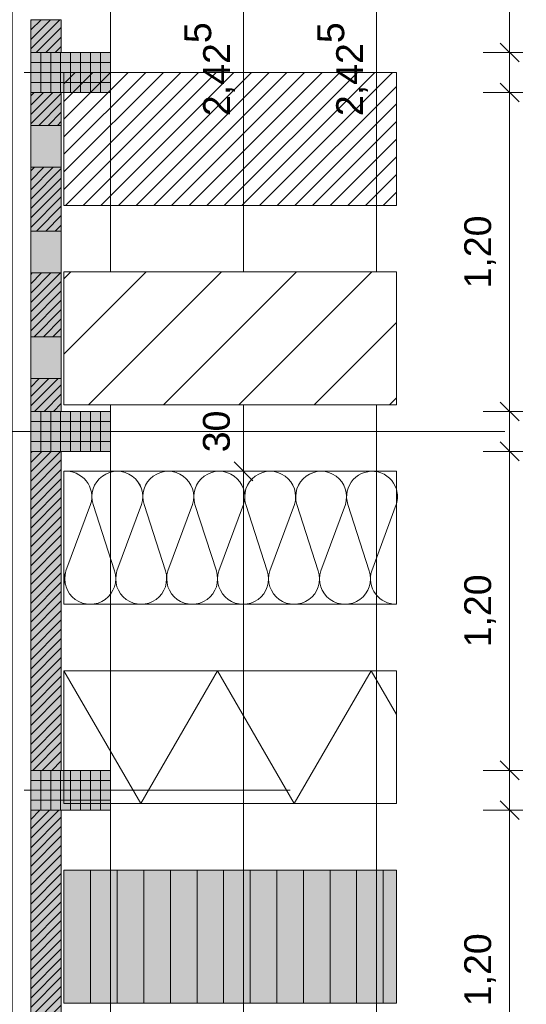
# Model space of a CAD drawing. Header units: metres. Extents: x -49 to 152, y -127 to 99.
# Tile 115 of 177: x 0.33 to 2.24, y -10.25 to -6.55. Entities that reach past the tile are written whole.
import ezdxf

# ---------------------------------------------------------------- set-up
doc = ezdxf.new("R2010")
doc.units = ezdxf.units.M
doc.header["$PDMODE"] = 1
doc.header["$PDSIZE"] = -2
doc.linetypes.add('Achsen 01', pattern=[5.291531, 3.175, -1.058062, 0.352704, -0.705764])
doc.linetypes.add('Raster 01', pattern=[2, 1, -1])
doc.layers.get('0').update_dxf_attribs({"lineweight": 25})
for name, color, linetype, lineweight, true_color in [('014_Fassadenarbeiten-000 Aufsicht Betonfertigteile', 7, 'Continuous', 9, 0xc0c0c0), ('014_Fassadenarbeiten-000 Aufsicht Filtermauerwerk', 7, 'Continuous', 9, 0xa6a6a6), ('AV1-Achsen', 1, 'Achsen 01', 18, 0xff0000), ('AV1-Raster', 7, 'Raster 01', 9, 0xa6a6a6)]:
    doc.layers.add(name, color=color, linetype=linetype, lineweight=lineweight, true_color=true_color)
for name, color, linetype, lineweight in [('014_Fassadenarbeiten-330 Betonfertigteile vertikal', 7, 'Continuous', 9), ('014_Fassadenarbeiten-330 Filtermauerwerk 11.5cm', 7, 'Continuous', 9), ('_1.35m (3D)', 7, 'Continuous', 9), ('_GRU (2D)', 7, 'Continuous', 9), ('_Legende (2D)', 7, 'Continuous', 9), ('_OG 3 (2D)', 7, 'Continuous', 9), ('Bemaßung-Bemaßung', 7, 'Continuous', 9), ('Keine', 7, 'Continuous', 9)]:
    doc.layers.add(name, color=color, linetype=linetype, lineweight=lineweight)
doc.layers.get('0').freeze()
doc.styles.add('Arial', font='arial.ttf')
doc.dimstyles.new('COE 50', dxfattribs={"dimtxt": 100.872396, "dimasz": 0.001414, "dimexe": 0.001, "dimexo": 0.01, "dimgap": 0.001, "dimtad": 1, "dimdec": 3, "dimtxsty": 'Arial', "dimblk": 'VW_SLASH-3', "dimblk1": 'VW_SLASH-3', "dimblk2": 'VW_SLASH-3', "dimcen": 0, "dimadec": 3, "dimazin": 0, "dimtfac": 0.8, "dimtdec": 3, "dimtix": 1, "dimtmove": 0, "dimatfit": 0, "dimldrblk": 'VW_SLASH-2', "dimfxl": 0.002, "dimfxlon": 1, "dimfrac": 2, "dimtolj": 1, "dimarcsym": 0})
pattern_1 = [(45, (0, 0), (0.01767767, -0.01767767), [])]
pattern_2 = [(-90, (0, 0), (0.0375, 0), [])]
pattern_3 = [(0, (0, 0), (2e-18, -0.0375), [])]

# ---------------------------------------------------------------- blocks, each defined once
blk = doc.blocks.new('Group-4')
at = {"layer": 'AV1-Raster'}
for p, q in [((1.35, -6.75), (-40.5, -6.75)), ((1.35, -8.1), (-40.5, -8.1)), ((1.35, -9.45), (-40.5, -9.45))]:
    blk.add_line(p, q, dxfattribs=at)
blk = doc.blocks.new('1.35m (3D)')
at = {"layer": 'AV1-Raster', "color": 7}
blk.add_blockref('Group-4', (0, 0), dxfattribs=at)
blk = doc.blocks.new('VW_SLASH-3')
at = {"color": 0, "linetype": 'ByBlock', "lineweight": -2, "transparency": 16777216}
blk.add_line((0, 0), (-1, 0), dxfattribs=at)
at = {"color": 0, "linetype": 'Continuous', "lineweight": 15, "transparency": 16777216, "flags": 128}
blk.add_lwpolyline([(0.5, 0.5), (-0.5, -0.5)], dxfattribs=at)
blk = doc.blocks.new('*D550')
at = {"layer": 'Bemaßung-Bemaßung', "color": 0, "lineweight": -2}
for p, q in [((3.075, -5.4), (3.225, -5.4)), ((3.175, -8.0293), (3.175, -5.4707)), ((3.075, -8.1), (3.225, -8.1))]:
    blk.add_line(p, q, dxfattribs=at)
at = {"layer": 'Defpoints', "color": 0}
for p in [(0, -5.4), (3.175, -5.4), (0, -8.1)]:
    blk.add_point(p, dxfattribs=at)
at = {"layer": 'Bemaßung-Bemaßung', "color": 0, "lineweight": -2, "xscale": 0.070693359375, "yscale": 0.070693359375, "zscale": 0.070693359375}
for p, rotation in [((3.175, -5.4), 90), ((3.175, -8.1), 270)]:
    blk.add_blockref('VW_SLASH-3', p, dxfattribs=dict(at, rotation=rotation))
at = {"layer": 'Bemaßung-Bemaßung', "color": 0, "insert": (3.0644, -6.75), "char_height": 0.10087, "attachment_point": 5, "rotation": 90, "style": 'Arial'}
blk.add_mtext('\\A1;2,70', dxfattribs=at)
blk = doc.blocks.new('VW_SLASH-2')
at = {"color": 0, "linetype": 'ByBlock', "lineweight": -2, "transparency": 16777216}
blk.add_line((0, 0), (-1, 0), dxfattribs=at)
at = {"color": 0, "linetype": 'Continuous', "lineweight": 15, "transparency": 16777216, "flags": 128}
blk.add_lwpolyline([(0.5, 0.5), (-0.5, -0.5)], dxfattribs=at)
blk = doc.blocks.new('*D566')
at = {"layer": 'Bemaßung-Bemaßung', "color": 0, "linetype": 'Continuous', "lineweight": -2}
for p, q in [((2.075, -5.475), (2.225, -5.475)), ((2.175, -6.6043), (2.175, -5.5457)), ((2.075, -6.675), (2.225, -6.675))]:
    blk.add_line(p, q, dxfattribs=at)
at = {"layer": 'Defpoints', "color": 0}
for p in [(0.675, -5.475), (2.175, -5.475), (0.675, -6.675)]:
    blk.add_point(p, dxfattribs=at)
at = {"layer": 'Bemaßung-Bemaßung', "color": 0, "lineweight": -2, "xscale": 0.070693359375, "yscale": 0.070693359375, "zscale": 0.070693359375}
for p, rotation in [((2.175, -5.475), 90), ((2.175, -6.675), 270)]:
    blk.add_blockref('VW_SLASH-3', p, dxfattribs=dict(at, rotation=rotation))
at = {"layer": 'Bemaßung-Bemaßung', "color": 0, "insert": (2.0644, -6.075), "char_height": 0.10087, "attachment_point": 5, "rotation": 90, "style": 'Arial'}
blk.add_mtext('\\A1;1,20', dxfattribs=at)
blk = doc.blocks.new('*D567')
at = {"layer": 'Bemaßung-Bemaßung', "color": 0, "linetype": 'Continuous', "lineweight": -2}
for p, q in [((2.175, -6.6043), (2.175, -6.5336)), ((2.075, -6.675), (2.225, -6.675)), ((2.175, -6.825), (2.175, -6.675)), ((2.075, -6.825), (2.225, -6.825)), ((2.175, -6.8957), (2.175, -6.9664))]:
    blk.add_line(p, q, dxfattribs=at)
at = {"layer": 'Defpoints', "color": 0}
for p in [(0.675, -6.675), (2.175, -6.675), (0.675, -6.825)]:
    blk.add_point(p, dxfattribs=at)
at = {"layer": 'Bemaßung-Bemaßung', "color": 0, "lineweight": -2, "xscale": 0.070693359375, "yscale": 0.070693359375, "zscale": 0.070693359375}
for p, rotation in [((2.175, -6.675), 270), ((2.175, -6.825), 90)]:
    blk.add_blockref('VW_SLASH-3', p, dxfattribs=dict(at, rotation=rotation))
at = {"layer": 'Bemaßung-Bemaßung', "color": 0, "insert": (2.3515, -6.75), "char_height": 0.10087, "attachment_point": 5, "rotation": 90, "style": 'Arial'}
blk.add_mtext('\\A1;15', dxfattribs=at)
blk = doc.blocks.new('*D568')
at = {"layer": 'Bemaßung-Bemaßung', "color": 0, "linetype": 'Continuous', "lineweight": -2}
for p, q in [((2.075, -6.825), (2.225, -6.825)), ((2.175, -7.9543), (2.175, -6.8957)), ((2.075, -8.025), (2.225, -8.025))]:
    blk.add_line(p, q, dxfattribs=at)
at = {"layer": 'Defpoints', "color": 0}
for p in [(0.675, -6.825), (2.175, -6.825), (0.675, -8.025)]:
    blk.add_point(p, dxfattribs=at)
at = {"layer": 'Bemaßung-Bemaßung', "color": 0, "lineweight": -2, "xscale": 0.070693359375, "yscale": 0.070693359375, "zscale": 0.070693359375}
for p, rotation in [((2.175, -6.825), 90), ((2.175, -8.025), 270)]:
    blk.add_blockref('VW_SLASH-3', p, dxfattribs=dict(at, rotation=rotation))
at = {"layer": 'Bemaßung-Bemaßung', "color": 0, "insert": (2.0644, -7.425), "char_height": 0.10087, "attachment_point": 5, "rotation": 90, "style": 'Arial'}
blk.add_mtext('\\A1;1,20', dxfattribs=at)
blk = doc.blocks.new('*D569')
at = {"layer": 'Bemaßung-Bemaßung', "color": 0, "linetype": 'Continuous', "lineweight": -2}
for p, q in [((2.175, -7.9543), (2.175, -7.8836)), ((2.075, -8.025), (2.225, -8.025)), ((2.175, -8.175), (2.175, -8.025)), ((2.075, -8.175), (2.225, -8.175)), ((2.175, -8.2457), (2.175, -8.3164))]:
    blk.add_line(p, q, dxfattribs=at)
at = {"layer": 'Defpoints', "color": 0}
for p in [(0.675, -8.025), (2.175, -8.025), (0.675, -8.175)]:
    blk.add_point(p, dxfattribs=at)
at = {"layer": 'Bemaßung-Bemaßung', "color": 0, "lineweight": -2, "xscale": 0.070693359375, "yscale": 0.070693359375, "zscale": 0.070693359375}
for p, rotation in [((2.175, -8.025), 270), ((2.175, -8.175), 90)]:
    blk.add_blockref('VW_SLASH-3', p, dxfattribs=dict(at, rotation=rotation))
at = {"layer": 'Bemaßung-Bemaßung', "color": 0, "insert": (2.3515, -8.1), "char_height": 0.10087, "attachment_point": 5, "rotation": 90, "style": 'Arial'}
blk.add_mtext('\\A1;15', dxfattribs=at)
blk = doc.blocks.new('*D570')
at = {"layer": 'Bemaßung-Bemaßung', "color": 0, "linetype": 'Continuous', "lineweight": -2}
for p, q in [((2.075, -8.175), (2.225, -8.175)), ((2.175, -9.3043), (2.175, -8.2457)), ((2.075, -9.375), (2.225, -9.375))]:
    blk.add_line(p, q, dxfattribs=at)
at = {"layer": 'Defpoints', "color": 0}
for p in [(0.675, -8.175), (2.175, -8.175), (0.675, -9.375)]:
    blk.add_point(p, dxfattribs=at)
at = {"layer": 'Bemaßung-Bemaßung', "color": 0, "lineweight": -2, "xscale": 0.070693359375, "yscale": 0.070693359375, "zscale": 0.070693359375}
for p, rotation in [((2.175, -8.175), 90), ((2.175, -9.375), 270)]:
    blk.add_blockref('VW_SLASH-3', p, dxfattribs=dict(at, rotation=rotation))
at = {"layer": 'Bemaßung-Bemaßung', "color": 0, "insert": (2.0644, -8.775), "char_height": 0.10087, "attachment_point": 5, "rotation": 90, "style": 'Arial'}
blk.add_mtext('\\A1;1,20', dxfattribs=at)
blk = doc.blocks.new('*D571')
at = {"layer": 'Bemaßung-Bemaßung', "color": 0, "linetype": 'Continuous', "lineweight": -2}
for p, q in [((2.175, -9.3043), (2.175, -9.2336)), ((2.075, -9.375), (2.225, -9.375)), ((2.175, -9.525), (2.175, -9.375)), ((2.075, -9.525), (2.225, -9.525)), ((2.175, -9.5957), (2.175, -9.6664))]:
    blk.add_line(p, q, dxfattribs=at)
at = {"layer": 'Defpoints', "color": 0}
for p in [(0.675, -9.375), (2.175, -9.375), (0.675, -9.525)]:
    blk.add_point(p, dxfattribs=at)
at = {"layer": 'Bemaßung-Bemaßung', "color": 0, "lineweight": -2, "xscale": 0.070693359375, "yscale": 0.070693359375, "zscale": 0.070693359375}
for p, rotation in [((2.175, -9.375), 270), ((2.175, -9.525), 90)]:
    blk.add_blockref('VW_SLASH-3', p, dxfattribs=dict(at, rotation=rotation))
at = {"layer": 'Bemaßung-Bemaßung', "color": 0, "insert": (2.3515, -9.45), "char_height": 0.10087, "attachment_point": 5, "rotation": 90, "style": 'Arial'}
blk.add_mtext('\\A1;15', dxfattribs=at)
blk = doc.blocks.new('*D572')
at = {"layer": 'Bemaßung-Bemaßung', "color": 0, "linetype": 'Continuous', "lineweight": -2}
for p, q in [((2.075, -9.525), (2.225, -9.525)), ((2.175, -10.6543), (2.175, -9.5957)), ((2.075, -10.725), (2.225, -10.725))]:
    blk.add_line(p, q, dxfattribs=at)
at = {"layer": 'Defpoints', "color": 0}
for p in [(0.675, -9.525), (2.175, -9.525), (0.675, -10.725)]:
    blk.add_point(p, dxfattribs=at)
at = {"layer": 'Bemaßung-Bemaßung', "color": 0, "lineweight": -2, "xscale": 0.070693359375, "yscale": 0.070693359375, "zscale": 0.070693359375}
for p, rotation in [((2.175, -9.525), 90), ((2.175, -10.725), 270)]:
    blk.add_blockref('VW_SLASH-3', p, dxfattribs=dict(at, rotation=rotation))
at = {"layer": 'Bemaßung-Bemaßung', "color": 0, "insert": (2.0644, -10.125), "char_height": 0.10087, "attachment_point": 5, "rotation": 90, "style": 'Arial'}
blk.add_mtext('\\A1;1,20', dxfattribs=at)
blk = doc.blocks.new('*D598')
at = {"layer": 'Bemaßung-Bemaßung', "color": 0, "lineweight": -2}
for p, q in [((1.575, -7.95), (1.725, -7.95)), ((1.675, -8.0207), (1.675, -13.5543)), ((1.575, -13.625), (1.725, -13.625))]:
    blk.add_line(p, q, dxfattribs=at)
at = {"layer": 'Defpoints', "color": 0}
for p in [(0.125, -7.95), (0.125, -13.625), (1.675, -13.625)]:
    blk.add_point(p, dxfattribs=at)
at = {"layer": 'Bemaßung-Bemaßung', "color": 0, "lineweight": -2, "xscale": 0.070693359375, "yscale": 0.070693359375, "zscale": 0.070693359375}
for p, rotation in [((1.675, -7.95), 90.00000000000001), ((1.675, -13.625), 270)]:
    blk.add_blockref('VW_SLASH-3', p, dxfattribs=dict(at, rotation=rotation))
at = {"layer": 'Bemaßung-Bemaßung', "color": 0, "insert": (1.5476, -10.7875), "char_height": 0.100872, "attachment_point": 5, "rotation": 90, "style": 'Arial'}
blk.add_mtext('\\A1;5,67\\S5^ ;', dxfattribs=at)
blk = doc.blocks.new('*D599')
at = {"layer": 'Bemaßung-Bemaßung', "color": 0, "lineweight": -2}
for p, q in [((1.575, -5.525), (1.725, -5.525)), ((1.675, -5.5957), (1.675, -7.8793)), ((1.575, -7.95), (1.725, -7.95))]:
    blk.add_line(p, q, dxfattribs=at)
at = {"layer": 'Defpoints', "color": 0}
for p in [(-0.125, -5.525), (0.125, -7.95), (1.675, -7.95)]:
    blk.add_point(p, dxfattribs=at)
at = {"layer": 'Bemaßung-Bemaßung', "color": 0, "lineweight": -2, "xscale": 0.070693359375, "yscale": 0.070693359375, "zscale": 0.070693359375}
for p, rotation in [((1.675, -5.525), 90.00000000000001), ((1.675, -7.95), 270)]:
    blk.add_blockref('VW_SLASH-3', p, dxfattribs=dict(at, rotation=rotation))
at = {"layer": 'Bemaßung-Bemaßung', "color": 0, "insert": (1.5476, -6.7375), "char_height": 0.100872, "attachment_point": 5, "rotation": 90, "style": 'Arial'}
blk.add_mtext('\\A1;2,42\\S5^ ;', dxfattribs=at)
blk = doc.blocks.new('*D756')
at = {"layer": 'Bemaßung-Bemaßung', "color": 0, "linetype": 'Continuous', "lineweight": -2}
for p, q in [((1.075, -8.25), (1.225, -8.25)), ((1.175, -8.3207), (1.175, -13.3043)), ((1.075, -13.375), (1.225, -13.375))]:
    blk.add_line(p, q, dxfattribs=at)
at = {"layer": 'Defpoints', "color": 0}
for p in [(-0.125, -8.25), (-0.125, -13.375), (1.175, -13.375)]:
    blk.add_point(p, dxfattribs=at)
at = {"layer": 'Bemaßung-Bemaßung', "color": 0, "lineweight": -2, "xscale": 0.070693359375, "yscale": 0.070693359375, "zscale": 0.070693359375}
for p, rotation in [((1.175, -8.25), 90), ((1.175, -13.375), 270)]:
    blk.add_blockref('VW_SLASH-3', p, dxfattribs=dict(at, rotation=rotation))
at = {"layer": 'Bemaßung-Bemaßung', "color": 0, "insert": (1.0476, -10.8125), "char_height": 0.100872, "attachment_point": 5, "rotation": 90, "style": 'Arial'}
blk.add_mtext('\\A1;5,12\\S5^ ;', dxfattribs=at)
blk = doc.blocks.new('*D757')
at = {"layer": 'Bemaßung-Bemaßung', "color": 0, "linetype": 'Continuous', "lineweight": -2}
for p, q in [((1.075, -7.95), (1.225, -7.95)), ((1.175, -8.0207), (1.175, -8.1793)), ((1.075, -8.25), (1.225, -8.25))]:
    blk.add_line(p, q, dxfattribs=at)
at = {"layer": 'Defpoints', "color": 0}
for p in [(-0.125, -7.95), (-0.125, -8.25), (1.175, -8.25)]:
    blk.add_point(p, dxfattribs=at)
at = {"layer": 'Bemaßung-Bemaßung', "color": 0, "lineweight": -2, "xscale": 0.070693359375, "yscale": 0.070693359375, "zscale": 0.070693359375}
for p, rotation in [((1.175, -7.95), 90), ((1.175, -8.25), 270)]:
    blk.add_blockref('VW_SLASH-3', p, dxfattribs=dict(at, rotation=rotation))
at = {"layer": 'Bemaßung-Bemaßung', "color": 0, "insert": (1.0735, -8.1), "char_height": 0.10087, "attachment_point": 5, "rotation": 90, "style": 'Arial'}
blk.add_mtext('\\A1;30', dxfattribs=at)
blk = doc.blocks.new('*D758')
at = {"layer": 'Bemaßung-Bemaßung', "color": 0, "linetype": 'Continuous', "lineweight": -2}
for p, q in [((1.075, -5.525), (1.225, -5.525)), ((1.175, -5.5957), (1.175, -7.8793)), ((1.075, -7.95), (1.225, -7.95))]:
    blk.add_line(p, q, dxfattribs=at)
at = {"layer": 'Defpoints', "color": 0}
for p in [(-0.125, -5.525), (-0.125, -7.95), (1.175, -7.95)]:
    blk.add_point(p, dxfattribs=at)
at = {"layer": 'Bemaßung-Bemaßung', "color": 0, "lineweight": -2, "xscale": 0.070693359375, "yscale": 0.070693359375, "zscale": 0.070693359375}
for p, rotation in [((1.175, -5.525), 90.00000000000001), ((1.175, -7.95), 270)]:
    blk.add_blockref('VW_SLASH-3', p, dxfattribs=dict(at, rotation=rotation))
at = {"layer": 'Bemaßung-Bemaßung', "color": 0, "insert": (1.0476, -6.7375), "char_height": 0.100872, "attachment_point": 5, "rotation": 90, "style": 'Arial'}
blk.add_mtext('\\A1;2,42\\S5^ ;', dxfattribs=at)
blk = doc.blocks.new('Group-922')
at = {"layer": 'Keine', "color": 253, "linetype": 'Continuous', "lineweight": 9, "transparency": 33554687, "flags": 128}
for points in [[(-103.3505, 16.222, -0.324435), (-103.3854, 16.1152, -0.324435), (-103.4978, 16.1152, -0.324435), (-103.5327, 16.222), (-103.4403, 16.472, 0.324488), (-103.4751, 16.5788, 0.324488), (-103.5875, 16.5788, 0.324488), (-103.6224, 16.472), (-103.542, 16.222, -0.324435), (-103.5769, 16.1152, -0.324435), (-103.6893, 16.1152, -0.324435), (-103.7242, 16.222), (-103.6318, 16.472, 0.54007), (-103.7322, 16.5965)], [(-103.7242, 16.222, 1.372583), (-103.542, 16.222), (-103.6224, 16.472, -1.372995), (-103.4403, 16.472), (-103.5327, 16.222, 1.372583), (-103.3505, 16.222), (-103.4309, 16.472, -1.372995), (-103.2487, 16.472), (-103.3412, 16.222, 1.372583), (-103.159, 16.222), (-103.2394, 16.472, -1.372995), (-103.0572, 16.472), (-103.1496, 16.222, 1.372583), (-102.9675, 16.222), (-103.0479, 16.472, -1.372995), (-102.8657, 16.472), (-102.9581, 16.222, 1.372583), (-102.776, 16.222), (-102.8563, 16.472, -1.372995), (-102.6742, 16.472)], [(-103.1496, 16.222, 0.324435), (-103.1147, 16.1152, 0.324435), (-103.0024, 16.1152, 0.324435), (-102.9675, 16.222), (-103.0479, 16.472, -0.324488), (-103.013, 16.5788, -0.324488), (-102.9006, 16.5788, -0.324488), (-102.8657, 16.472), (-102.9581, 16.222, 0.324435), (-102.9232, 16.1152, 0.324435), (-102.8109, 16.1152, 0.324435), (-102.776, 16.222), (-102.8563, 16.472, -0.324488), (-102.8214, 16.5788, -0.324488), (-102.7091, 16.5788, -0.324488), (-102.6742, 16.472), (-102.7666, 16.222, 0.324435), (-102.7317, 16.1152, 0.324435), (-102.6194, 16.1152, 0.324435), (-102.5845, 16.222), (-102.6648, 16.472, -0.269436), (-102.6444, 16.5659, -0.269436), (-102.5526, 16.5946, -0.269436), (-102.4822, 16.5292)], [(-102.4822, 16.5292, -0.14867), (-102.4822, 16.4735)], [(-102.4822, 16.4735, -0.004159), (-102.4827, 16.472), (-102.5751, 16.222, 0.514712), (-102.4822, 16.097)], [(-103.7322, 16.2174, -0.131588), (-103.7322, 16.1679)]]:
    blk.add_lwpolyline(points, format="xyb", dxfattribs=at)
blk = doc.blocks.new('Group-923')
at = {"layer": 'Keine', "color": 7, "transparency": 33554687}
blk.add_blockref('Group-922', (0, 0), dxfattribs=at)
blk = doc.blocks.new('Parametric Object-104')
at = {"layer": 'Keine', "color": 7, "transparency": 33554687}
blk.add_blockref('Group-923', (0, 0), dxfattribs=at)
at = {"layer": 'Keine', "color": 0, "flags": 1}
for tag in ['instanceID', 'IFC_UUID', 'prm0_name', 'prm0_type', 'prm0_value', 'prm1_name', 'prm1_type', 'prm1_value', 'prm2_name', 'prm2_type', 'prm2_value', 'prm3_name', 'prm3_type', 'prm3_value', 'prm4_name', 'prm4_type', 'prm4_value', 'prm5_name', 'prm5_type', 'prm5_value', 'prm6_name', 'prm6_type', 'prm6_value']:
    blk.add_attdef(tag, (0.4863, -8.7725), '', height=0.00018, dxfattribs=at)
blk = doc.blocks.new('Group-932')
at = {"layer": 'Keine', "color": 253, "linetype": 'Continuous', "lineweight": 9, "transparency": 33554687, "flags": 128}
blk.add_lwpolyline([(-103.7322, 16.597), (-103.4435, 16.097), (-103.1549, 16.597), (-102.8662, 16.097), (-102.5775, 16.597), (-102.4822, 16.4319)], dxfattribs=at)
blk = doc.blocks.new('Group-933')
at = {"layer": 'Keine', "color": 7, "transparency": 33554687}
blk.add_blockref('Group-932', (0, 0), dxfattribs=at)
blk = doc.blocks.new('Parametric Object-106')
at = {"layer": 'Keine', "color": 7, "transparency": 33554687}
blk.add_blockref('Group-933', (0, 0), dxfattribs=at)
at = {"layer": 'Keine', "color": 0, "flags": 1}
for tag in ['IFC_UUID', 'instanceID', 'prm0_name', 'prm0_type', 'prm0_value', 'prm1_name', 'prm1_type', 'prm1_value', 'prm2_name', 'prm2_type', 'prm2_value', 'prm3_name', 'prm3_type', 'prm3_value', 'prm4_name', 'prm4_type', 'prm4_value', 'prm5_name', 'prm5_type', 'prm5_value', 'prm6_name', 'prm6_type', 'prm6_value']:
    blk.add_attdef(tag, (0.4996, -9.5), '', height=0.00018, dxfattribs=at)
blk = doc.blocks.new('Legende (2D)')
at = {"layer": 'Keine', "linetype": 'Continuous', "lineweight": 9, "transparency": 33554687}
h = blk.add_hatch(dxfattribs=at)
h.set_pattern_fill('Freianlagen', color=9, style=0, pattern_type=2)
h.set_pattern_definition([(-135, (0, 0), (0.03314563, -0.03314563), [])])
h.paths.add_polyline_path([(0.4996, -7.25), (0.4996, -6.75), (1.7496, -6.75), (1.7496, -7.25)])
at = {"layer": 'Keine', "linetype": 'Continuous', "lineweight": 0, "transparency": 33554559}
blk.add_hatch(color=254, dxfattribs=at).paths.add_polyline_path([(0.4996, -9.75), (1.7496, -9.75), (1.7496, -10.25), (0.4996, -10.25)])
at = {"layer": 'Keine', "linetype": 'Continuous', "lineweight": 9, "transparency": 33554559}
h = blk.add_hatch(dxfattribs=at)
h.set_pattern_fill('Dachgefälle', color=9, style=0, pattern_type=2)
h.set_pattern_definition([(90, (0, 0), (0.1, 0), [])])
h.paths.add_polyline_path([(0.4996, -9.75), (1.7496, -9.75), (1.7496, -10.25), (0.4996, -10.25)])
at = {"layer": 'Keine', "color": 7, "linetype": 'Continuous', "lineweight": 9, "transparency": 33554687, "flags": 128}
for points in [[(0.4996, -7.25), (0.4996, -6.75), (1.7496, -6.75), (1.7496, -7.25)], [(0.4996, -8.75), (1.7496, -8.75), (1.7496, -8.25), (0.4996, -8.25)], [(0.4996, -9.5), (1.7496, -9.5), (1.7496, -9), (0.4996, -9)], [(0.4996, -10.25), (1.7496, -10.25), (1.7496, -9.75), (0.4996, -9.75)]]:
    blk.add_lwpolyline(points, close=True, dxfattribs=at)
at = {"layer": 'Keine', "color": 253, "linetype": 'Continuous', "lineweight": 9, "transparency": 33554687, "flags": 128}
blk.add_lwpolyline([(0.4996, -9.75), (1.7496, -9.75), (1.7496, -10.25), (0.4996, -10.25)], close=True, dxfattribs=at)
at = {"layer": 'Keine', "color": 253, "transparency": 33554687}
for name, p in [('Parametric Object-104', (104.2318, -24.847)), ('Parametric Object-106', (104.2318, -25.597))]:
    blk.add_blockref(name, p, dxfattribs=at)
at = {"color": 255, "linetype": 'Continuous', "lineweight": 9, "transparency": 33554508}
blk.add_wipeout([(0.4996, -8), (0.4996, -7.5), (1.7496, -7.5), (1.7496, -8)], dxfattribs=at).dxf.layer = 'Keine'
at = {"layer": 'Keine', "linetype": 'Continuous', "lineweight": 9, "transparency": 33554508}
h = blk.add_hatch(dxfattribs=at)
h.set_pattern_fill('Backstein 4mm SRF', style=0, pattern_type=2)
h.set_pattern_definition([(45, (1.12457, -7.75), (0.14142, -0.14142), [])])
h.paths.add_polyline_path([(0.4996, -8), (0.4996, -7.5), (1.7496, -7.5), (1.7496, -8)])
at = {"layer": 'Keine', "color": 7, "linetype": 'Continuous', "lineweight": 9, "transparency": 33554687, "flags": 128}
blk.add_lwpolyline([(0.4996, -8), (0.4996, -7.5), (1.7496, -7.5), (1.7496, -8)], close=True, dxfattribs=at)
blk = doc.blocks.new('Group-884')
at = {"layer": 'AV1-Achsen'}
blk.add_line((-43.35, -8.1), (4.2, -8.1), dxfattribs=at)
blk = doc.blocks.new('GRU (2D)')
at = {"layer": 'AV1-Achsen', "color": 7}
blk.add_blockref('Group-884', (0, 0), dxfattribs=at)
blk = doc.blocks.new('OG 3 (2D)')
at = {"layer": '014_Fassadenarbeiten-000 Aufsicht Filtermauerwerk', "linetype": 'Continuous', "lineweight": 0, "true_color": 0xd19783, "transparency": 33554559}
for points in [[(0.375, -6.9488), (0.49, -6.9488), (0.49, -7.1063), (0.375, -7.1063)], [(0.375, -7.3463), (0.49, -7.3463), (0.49, -7.5038), (0.375, -7.5038)], [(0.375, -7.7438), (0.49, -7.7438), (0.49, -7.9013), (0.375, -7.9013)]]:
    blk.add_hatch(color=33, dxfattribs=at).paths.add_polyline_path(points)
at = {"layer": '014_Fassadenarbeiten-330 Betonfertigteile vertikal', "linetype": 'Continuous', "lineweight": 0}
for points in [[(0.675, -6.675), (0.675, -6.825), (0.375, -6.825), (0.375, -6.675)], [(0.675, -8.025), (0.675, -8.175), (0.375, -8.175), (0.375, -8.025)], [(0.675, -9.375), (0.675, -9.525), (0.375, -9.525), (0.375, -9.375)]]:
    blk.add_hatch(color=9, dxfattribs=at).paths.add_polyline_path(points)
at = {"layer": '014_Fassadenarbeiten-330 Betonfertigteile vertikal', "linetype": 'Continuous', "lineweight": 9}
h = blk.add_hatch(dxfattribs=at)
h.set_pattern_fill('Stahlbetonfertigteil-1', color=8, style=0, pattern_type=2)
h.set_pattern_definition(pattern_2)
h.paths.add_polyline_path([(0.675, -6.675), (0.675, -6.825), (0.375, -6.825), (0.375, -6.675)])
at = {"layer": '014_Fassadenarbeiten-330 Betonfertigteile vertikal', "linetype": 'Continuous', "lineweight": 13}
h = blk.add_hatch(dxfattribs=at)
h.set_pattern_fill('Stahlbetonfertigteil', color=8, style=0, pattern_type=2)
h.set_pattern_definition(pattern_3)
h.paths.add_polyline_path([(0.675, -6.675), (0.675, -6.825), (0.375, -6.825), (0.375, -6.675)])
at = {"layer": '014_Fassadenarbeiten-330 Betonfertigteile vertikal', "linetype": 'Continuous', "lineweight": 9}
h = blk.add_hatch(dxfattribs=at)
h.set_pattern_fill('Stahlbetonfertigteil-1', color=8, style=0, pattern_type=2)
h.set_pattern_definition(pattern_2)
h.paths.add_polyline_path([(0.675, -8.025), (0.675, -8.175), (0.375, -8.175), (0.375, -8.025)])
at = {"layer": '014_Fassadenarbeiten-330 Betonfertigteile vertikal', "linetype": 'Continuous', "lineweight": 13}
h = blk.add_hatch(dxfattribs=at)
h.set_pattern_fill('Stahlbetonfertigteil', color=8, style=0, pattern_type=2)
h.set_pattern_definition(pattern_3)
h.paths.add_polyline_path([(0.675, -8.025), (0.675, -8.175), (0.375, -8.175), (0.375, -8.025)])
at = {"layer": '014_Fassadenarbeiten-330 Betonfertigteile vertikal', "linetype": 'Continuous', "lineweight": 9}
h = blk.add_hatch(dxfattribs=at)
h.set_pattern_fill('Stahlbetonfertigteil-1', color=8, style=0, pattern_type=2)
h.set_pattern_definition(pattern_2)
h.paths.add_polyline_path([(0.675, -9.375), (0.675, -9.525), (0.375, -9.525), (0.375, -9.375)])
at = {"layer": '014_Fassadenarbeiten-330 Betonfertigteile vertikal', "linetype": 'Continuous', "lineweight": 13}
h = blk.add_hatch(dxfattribs=at)
h.set_pattern_fill('Stahlbetonfertigteil', color=8, style=0, pattern_type=2)
h.set_pattern_definition(pattern_3)
h.paths.add_polyline_path([(0.675, -9.375), (0.675, -9.525), (0.375, -9.525), (0.375, -9.375)])
at = {"layer": '014_Fassadenarbeiten-330 Filtermauerwerk 11.5cm', "linetype": 'Continuous', "lineweight": 0, "true_color": 0xd19783}
for points in [[(0.375, -6.5513), (0.49, -6.5513), (0.49, -6.675), (0.375, -6.675)], [(0.375, -6.825), (0.49, -6.825), (0.49, -6.9488), (0.375, -6.9488)], [(0.375, -7.1063), (0.49, -7.1063), (0.49, -7.3463), (0.375, -7.3463)], [(0.375, -7.5038), (0.49, -7.5038), (0.49, -7.7438), (0.375, -7.7438)], [(0.375, -7.9013), (0.49, -7.9013), (0.49, -8.025), (0.375, -8.025)], [(0.49, -9.375), (0.375, -9.375), (0.375, -8.175), (0.49, -8.175)], [(0.49, -10.725), (0.375, -10.725), (0.375, -9.525), (0.49, -9.525)]]:
    blk.add_hatch(color=33, dxfattribs=at).paths.add_polyline_path(points)
at = {"layer": '014_Fassadenarbeiten-330 Filtermauerwerk 11.5cm', "linetype": 'Continuous', "lineweight": 9}
h = blk.add_hatch(dxfattribs=at)
h.set_pattern_fill('Mauerwerk Münster', color=8, style=0, pattern_type=2)
h.set_pattern_definition(pattern_1)
h.paths.add_polyline_path([(0.375, -6.5513), (0.49, -6.5513), (0.49, -6.675), (0.375, -6.675)])
h = blk.add_hatch(dxfattribs=at)
h.set_pattern_fill('Mauerwerk Münster', color=8, style=0, pattern_type=2)
h.set_pattern_definition(pattern_1)
h.paths.add_polyline_path([(0.375, -6.825), (0.49, -6.825), (0.49, -6.9488), (0.375, -6.9488)])
h = blk.add_hatch(dxfattribs=at)
h.set_pattern_fill('Mauerwerk Münster', color=8, style=0, pattern_type=2)
h.set_pattern_definition(pattern_1)
h.paths.add_polyline_path([(0.375, -7.1063), (0.49, -7.1063), (0.49, -7.3463), (0.375, -7.3463)])
h = blk.add_hatch(dxfattribs=at)
h.set_pattern_fill('Mauerwerk Münster', color=8, style=0, pattern_type=2)
h.set_pattern_definition(pattern_1)
h.paths.add_polyline_path([(0.375, -7.5038), (0.49, -7.5038), (0.49, -7.7438), (0.375, -7.7438)])
h = blk.add_hatch(dxfattribs=at)
h.set_pattern_fill('Mauerwerk Münster', color=8, style=0, pattern_type=2)
h.set_pattern_definition(pattern_1)
h.paths.add_polyline_path([(0.375, -7.9013), (0.49, -7.9013), (0.49, -8.025), (0.375, -8.025)])
h = blk.add_hatch(dxfattribs=at)
h.set_pattern_fill('Mauerwerk Münster', color=8, style=0, pattern_type=2)
h.set_pattern_definition(pattern_1)
h.paths.add_polyline_path([(0.49, -9.375), (0.375, -9.375), (0.375, -8.175), (0.49, -8.175)])
h = blk.add_hatch(dxfattribs=at)
h.set_pattern_fill('Mauerwerk Münster', color=8, style=0, pattern_type=2)
h.set_pattern_definition(pattern_1)
h.paths.add_polyline_path([(0.49, -10.725), (0.375, -10.725), (0.375, -9.525), (0.49, -9.525)])
at = {"layer": '014_Fassadenarbeiten-000 Aufsicht Betonfertigteile', "flags": 128}
blk.add_lwpolyline([(0.305, -21.905), (0.305, 0.305), (0.675, 0.675), (0.675, -22.275)], close=True, dxfattribs=at)
at = {"layer": '014_Fassadenarbeiten-000 Aufsicht Filtermauerwerk', "flags": 128}
for points in [[(0.375, -6.9488), (0.49, -6.9488), (0.49, -7.1063), (0.375, -7.1063)], [(0.375, -7.3463), (0.49, -7.3463), (0.49, -7.5038), (0.375, -7.5038)], [(0.375, -7.7438), (0.49, -7.7438), (0.49, -7.9013), (0.375, -7.9013)]]:
    blk.add_lwpolyline(points, close=True, dxfattribs=at)
at = {"layer": '014_Fassadenarbeiten-330 Betonfertigteile vertikal', "flags": 128}
for points in [[(0.675, -6.675), (0.675, -6.825), (0.375, -6.825), (0.375, -6.675)], [(0.675, -8.025), (0.675, -8.175), (0.375, -8.175), (0.375, -8.025)], [(0.675, -9.375), (0.675, -9.525), (0.375, -9.525), (0.375, -9.375)]]:
    blk.add_lwpolyline(points, close=True, dxfattribs=at)
at = {"layer": '014_Fassadenarbeiten-330 Filtermauerwerk 11.5cm', "flags": 128}
for points in [[(0.375, -6.5513), (0.49, -6.5513), (0.49, -6.675), (0.375, -6.675)], [(0.375, -6.825), (0.49, -6.825), (0.49, -6.9488), (0.375, -6.9488)], [(0.375, -7.1063), (0.49, -7.1063), (0.49, -7.3463), (0.375, -7.3463)], [(0.375, -7.5038), (0.49, -7.5038), (0.49, -7.7438), (0.375, -7.7438)], [(0.375, -7.9013), (0.49, -7.9013), (0.49, -8.025), (0.375, -8.025)], [(0.49, -9.375), (0.375, -9.375), (0.375, -8.175), (0.49, -8.175)], [(0.49, -10.725), (0.375, -10.725), (0.375, -9.525), (0.49, -9.525)]]:
    blk.add_lwpolyline(points, close=True, dxfattribs=at)
at = {"layer": 'Bemaßung-Bemaßung', "color": 1}
dim = blk.add_aligned_dim(p1=(0, -8.1), p2=(0, -5.4), distance=-3.175, text='2,70', dimstyle='COE 50', override={"dimtxt": 0.100872, "dimasz": 0.070693, "dimexe": 0.05, "dimgap": 0.05, "dimpost": '<>', "dimtxsty": 'Arial', "dimtmove": 2, "dimfxl": 0.1}, dxfattribs=at)
dim.commit()
dim.dimension.update_dxf_attribs({"geometry": '*D550', "text_midpoint": (3.0644, -6.75)})
at = {"layer": 'Bemaßung-Bemaßung', "linetype": 'Continuous'}
for base, p1, p2, text, override, picture, middle in [((2.175, -5.475), (0.675, -6.675), (0.675, -5.475), '1,20', {"dimtxt": 0.100872, "dimasz": 0.070693, "dimexe": 0.05, "dimgap": 0.05, "dimpost": '<>', "dimtxsty": 'Arial', "dimtmove": 2, "dimfxl": 0.1}, '*D566', (2.0644, -6.075)), ((1.175, -7.95), (-0.125, -5.525), (-0.125, -7.95), '2,42\\S5^ ;', {"dimtxt": 0.100872, "dimasz": 0.070693, "dimexe": 0.05, "dimgap": 0.05, "dimpost": '<>', "dimtxsty": 'Arial', "dimtmove": 2, "dimfxl": 0.1}, '*D758', (1.0476, -6.7375)), ((2.175, -6.675), (0.675, -6.825), (0.675, -6.675), '15', {"dimtxt": 0.100872, "dimasz": 0.070693, "dimexe": 0.05, "dimgap": 0.05, "dimpost": '<>', "dimtxsty": 'Arial', "dimtix": 0, "dimtmove": 2, "dimfxl": 0.1}, '*D567', (2.3515, -6.75)), ((2.175, -6.825), (0.675, -8.025), (0.675, -6.825), '1,20', {"dimtxt": 0.100872, "dimasz": 0.070693, "dimexe": 0.05, "dimgap": 0.05, "dimpost": '<>', "dimtxsty": 'Arial', "dimtmove": 2, "dimfxl": 0.1}, '*D568', (2.0644, -7.425)), ((2.175, -8.025), (0.675, -8.175), (0.675, -8.025), '15', {"dimtxt": 0.100872, "dimasz": 0.070693, "dimexe": 0.05, "dimgap": 0.05, "dimpost": '<>', "dimtxsty": 'Arial', "dimtix": 0, "dimtmove": 2, "dimfxl": 0.1}, '*D569', (2.3515, -8.1)), ((1.175, -8.25), (-0.125, -7.95), (-0.125, -8.25), '30', {"dimtxt": 0.100872, "dimasz": 0.070693, "dimexe": 0.05, "dimgap": 0.05, "dimpost": '<>', "dimtxsty": 'Arial', "dimtmove": 2, "dimfxl": 0.1}, '*D757', (1.0735, -8.1)), ((2.175, -8.175), (0.675, -9.375), (0.675, -8.175), '1,20', {"dimtxt": 0.100872, "dimasz": 0.070693, "dimexe": 0.05, "dimgap": 0.05, "dimpost": '<>', "dimtxsty": 'Arial', "dimtmove": 2, "dimfxl": 0.1}, '*D570', (2.0644, -8.775)), ((1.175, -13.375), (-0.125, -8.25), (-0.125, -13.375), '5,12\\S5^ ;', {"dimtxt": 0.100872, "dimasz": 0.070693, "dimexe": 0.05, "dimgap": 0.05, "dimpost": '<>', "dimtxsty": 'Arial', "dimtmove": 2, "dimfxl": 0.1}, '*D756', (1.0476, -10.8125)), ((2.175, -9.375), (0.675, -9.525), (0.675, -9.375), '15', {"dimtxt": 0.100872, "dimasz": 0.070693, "dimexe": 0.05, "dimgap": 0.05, "dimpost": '<>', "dimtxsty": 'Arial', "dimtix": 0, "dimtmove": 2, "dimfxl": 0.1}, '*D571', (2.3515, -9.45)), ((2.175, -9.525), (0.675, -10.725), (0.675, -9.525), '1,20', {"dimtxt": 0.100872, "dimasz": 0.070693, "dimexe": 0.05, "dimgap": 0.05, "dimpost": '<>', "dimtxsty": 'Arial', "dimtmove": 2, "dimfxl": 0.1}, '*D572', (2.0644, -10.125))]:
    dim = blk.add_linear_dim(base=base, p1=p1, p2=p2, angle=270, text=text, dimstyle='COE 50', override=override, dxfattribs=at)
    dim.commit()
    dim.dimension.update_dxf_attribs({"geometry": picture, "text_midpoint": middle})
at = {"layer": 'Bemaßung-Bemaßung'}
for base, p1, p2, text, picture, middle in [((1.675, -7.95), (-0.125, -5.525), (0.125, -7.95), '2,42\\S5^ ;', '*D599', (1.5476, -6.7375)), ((1.675, -13.625), (0.125, -7.95), (0.125, -13.625), '5,67\\S5^ ;', '*D598', (1.5476, -10.7875))]:
    dim = blk.add_linear_dim(base=base, p1=p1, p2=p2, angle=270, text=text, dimstyle='COE 50', override={"dimtxt": 0.100872, "dimasz": 0.070693, "dimexe": 0.05, "dimgap": 0.05, "dimpost": '<>', "dimtxsty": 'Arial', "dimtmove": 2, "dimfxl": 0.1}, dxfattribs=at)
    dim.commit()
    dim.dimension.update_dxf_attribs({"geometry": picture, "text_midpoint": middle})

msp = doc.modelspace()

# ---------------------------------------------------------------- block references
at = {"layer": '_1.35m (3D)'}
msp.add_blockref('1.35m (3D)', (0, 0), dxfattribs=at)

# ---------------------------------------------------------------- next in the draw order: block references
at = {"layer": '_OG 3 (2D)'}
msp.add_blockref('OG 3 (2D)', (0, 0), dxfattribs=at)

# ---------------------------------------------------------------- next in the draw order: block references
at = {"layer": '_Legende (2D)'}
msp.add_blockref('Legende (2D)', (0, 0), dxfattribs=at)

# ---------------------------------------------------------------- next in the draw order: block references
at = {"layer": '_GRU (2D)'}
msp.add_blockref('GRU (2D)', (0, 0), dxfattribs=at)

doc.saveas('drawing.dxf')
